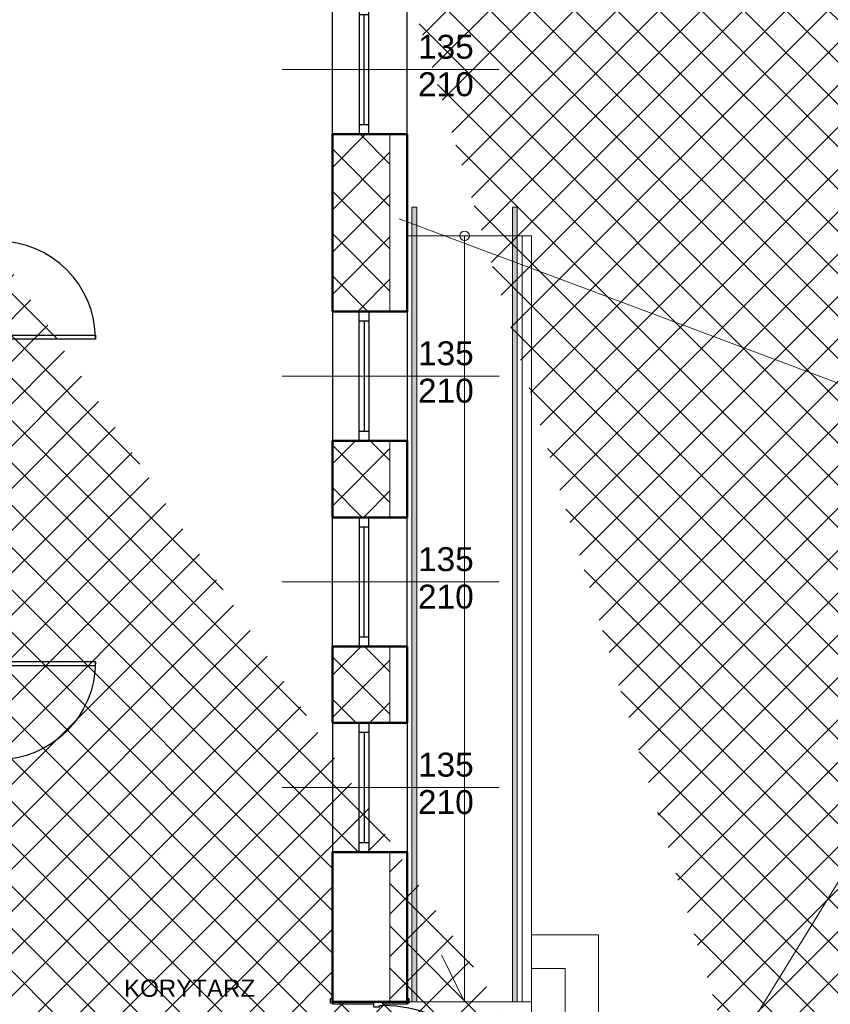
# Model space of a CAD drawing. Header units: millimetres. Extents: x 1385 to 11131, y 1971 to 6171.
# Tile 10 of 28: x 2868 to 3714, y 4043 to 5072. Entities that reach past the tile are written whole.
import ezdxf

# ---------------------------------------------------------------- set-up
doc = ezdxf.new("R2010")
doc.units = ezdxf.units.MM
for name, color, linetype in [('2D - Ogólne', 7, 'Continuous'), ('Drzwi Archicad', 7, 'Continuous'), ('Konstrukcja - Ściany zew', 7, 'Continuous'), ('Okna Archicada', 7, 'Continuous'), ('Opisy - Teksty', 7, 'Continuous')]:
    doc.layers.add(name, color=color, linetype=linetype)
for name, color, linetype, lineweight in [('A_cienkie', 130, 'Continuous', 9), ('A_opisy', 81, 'Continuous', 13), ('A_ściany istniejące hatch', 82, 'Continuous', 9)]:
    doc.layers.add(name, color=color, linetype=linetype, lineweight=lineweight)
doc.styles.get("Standard").update_dxf_attribs({"font": 'arial.ttf'})
doc.styles.add('STYL_AUTOMATYCZNY_1', font='arial.ttf')

# ---------------------------------------------------------------- blocks, each defined once
blk = doc.blocks.new('Okno 27_2')
at = {"layer": 'Okna Archicada', "color": 7, "linetype": 'Continuous', "lineweight": 25}
for p, q in [((-675, 400), (675, 400)), ((-675, 0), (-575.0000000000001, 0)), ((-575.0000000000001, 0), (-575.0000000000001, -100)), ((-575.0000000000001, 0), (575.0000000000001, 0)), ((575.0000000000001, -100), (575.0000000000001, 0)), ((575.0000000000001, 0), (675, 0)), ((-575.0000000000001, -100), (-675, -100)), ((-575.0000000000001, -50), (575.0000000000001, -50)), ((575.0000000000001, -100), (-575.0000000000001, -100)), ((675, -100), (575.0000000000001, -100)), ((-675, -380), (675, -380))]:
    blk.add_line(p, q, dxfattribs=at)
at = {"layer": 'Okna Archicada', "color": 7, "linetype": 'Continuous', "lineweight": 50}
for p, q in [((-675, 400), (-675, 0)), ((675, 400), (675, 0)), ((-675, 0), (-675, -100)), ((-675, 0), (-675, -100)), ((675, 0), (675, -100)), ((675, 0), (675, -100)), ((-675, -100), (-675, -380)), ((675, -100), (675, -380))]:
    blk.add_line(p, q, dxfattribs=at)
blk = doc.blocks.new('Okno 27_3')
at = {"layer": 'Okna Archicada', "color": 7, "linetype": 'Continuous', "lineweight": 25}
for p, q in [((-675, 430.0000000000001), (675, 430.0000000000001)), ((-675, 0), (-575.0000000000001, 0)), ((-575.0000000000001, 0), (-575.0000000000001, -100)), ((-575.0000000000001, 0), (575.0000000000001, 0)), ((575.0000000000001, -100), (575.0000000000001, 0)), ((575.0000000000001, 0), (675, 0)), ((-575.0000000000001, -100), (-675, -100)), ((-575.0000000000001, -50), (575.0000000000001, -50)), ((575.0000000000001, -100), (-575.0000000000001, -100)), ((675, -100), (575.0000000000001, -100)), ((-675, -350), (675, -350))]:
    blk.add_line(p, q, dxfattribs=at)
at = {"layer": 'Okna Archicada', "color": 7, "linetype": 'Continuous', "lineweight": 50}
for p, q in [((-675, 0), (-675, 430.0000000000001)), ((675, 0), (675, 430.0000000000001)), ((-675, -100), (-675, 0)), ((-675, -100), (-675, 0)), ((675, -100), (675, 0)), ((675, -100), (675, 0)), ((-675, -350), (-675, -100)), ((675, -350), (675, -100))]:
    blk.add_line(p, q, dxfattribs=at)
blk = doc.blocks.new('Drzwi metalowe 27_2')
at = {"layer": 'Drzwi Archicad', "color": 7, "linetype": 'Continuous', "lineweight": 25}
for p, q in [((622, 0), (621.9999999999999, 1324)), ((621.9999999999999, 1324), (661.9999999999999, 1324)), ((661.9999999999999, 1324), (661.9999999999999, 0)), ((-737, 250), (-737, 269)), ((-737, 269), (-687, 269)), ((-687, 250), (-737, 250)), ((-700, 0), (-700, 250)), ((-700, 250), (-674.9999999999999, 250)), ((-687, 269), (-687, 250)), ((-674.9999999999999, 250), (-674.9999999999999, 0)), ((674.9999999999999, 0), (674.9999999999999, 250)), ((674.9999999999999, 250), (700, 250)), ((687, 269), (737, 269)), ((687, 250), (687, 269)), ((737, 250), (687, 250)), ((700, 250), (700, 0)), ((737, 269), (737, 250)), ((-674.9999999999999, 0), (-700, 0)), ((-661.9999999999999, 0), (-700, 0)), ((-700, 0), (-700, -100)), ((-661.9999999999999, -40), (-661.9999999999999, 0)), ((661.9999999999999, 0), (622, 0)), ((700, 0), (661.9999999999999, 0)), ((661.9999999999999, 0), (661.9999999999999, -40)), ((700, 0), (674.9999999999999, 0)), ((700, -100), (700, 0)), ((-700, -530), (-700, -100)), ((-700, -100), (-674.9999999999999, -100)), ((-700, -100), (-649.9999999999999, -100)), ((-674.9999999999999, -100), (-674.9999999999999, -530)), ((-649.9999999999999, -40), (-661.9999999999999, -40)), ((-649.9999999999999, -100), (-649.9999999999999, -40)), ((661.9999999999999, -40), (649.9999999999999, -40)), ((649.9999999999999, -40), (649.9999999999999, -100)), ((649.9999999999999, -100), (700, -100)), ((674.9999999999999, -530), (674.9999999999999, -100)), ((674.9999999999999, -100), (700, -100)), ((700, -100), (700, -530)), ((-737, -549), (-737, -530)), ((-737, -530), (-687, -530)), ((-687, -549), (-737, -549)), ((-674.9999999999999, -530), (-700, -530)), ((-687, -530), (-687, -549)), ((700, -530), (674.9999999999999, -530)), ((687, -530), (737, -530)), ((687, -549), (687, -530)), ((737, -549), (687, -549)), ((737, -530), (737, -549))]:
    blk.add_line(p, q, dxfattribs=at)
at = {"layer": 'Drzwi Archicad', "color": 7, "linetype": 'Continuous', "lineweight": 50}
for p, q in [((-700, 250), (-737, 250)), ((-700, 250), (-737, 250)), ((-700, 250), (-700, 0)), ((-700, 250), (-700, 0)), ((-700, 250), (-700, 0)), ((700, 250), (700, 0)), ((700, 250), (700, 0)), ((700, 250), (700, 0)), ((700, 250), (737, 250)), ((700, 250), (737, 250)), ((-700, 0), (-700, -100)), ((-700, 0), (-700, -100)), ((700, 0), (700, -100)), ((700, 0), (700, -100)), ((-700, -100), (-700, -530)), ((-700, -100), (-700, -530)), ((700, -100), (700, -530)), ((700, -100), (700, -530)), ((-700, -530), (-737, -530)), ((-700, -530), (-737, -530)), ((700, -530), (737, -530)), ((700, -530), (737, -530))]:
    blk.add_line(p, q, dxfattribs=at)
at = {"layer": 'Drzwi Archicad', "color": 7, "linetype": 'Continuous', "lineweight": 25}
blk.add_arc((661.9999999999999, 0), 1324, 90, 180, dxfattribs=at)
blk = doc.blocks.new('Ściana_2_1', base_point=(-7572.261235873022, 24720))
at = {"layer": 'Konstrukcja - Ściany zew', "color": 7, "linetype": 'Continuous', "lineweight": 50}
for p, q in [((-7572.261235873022, 23420), (-7322.261235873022, 23420)), ((-7322.261235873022, 23420), (-7222.261235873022, 23420)), ((-7222.261235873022, 23420), (-6792.261235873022, 23420)), ((-7572.261235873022, 22070), (-7322.261235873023, 22070)), ((-7322.261235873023, 22070), (-7222.261235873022, 22070)), ((-7222.261235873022, 22070), (-6792.261235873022, 22070)), ((-7292.261235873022, 21270), (-7572.261235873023, 21270)), ((-7192.261235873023, 21270), (-7292.261235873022, 21270)), ((-6792.261235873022, 21270), (-7192.261235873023, 21270)), ((-7292.261235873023, 19920), (-7572.261235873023, 19920)), ((-7192.261235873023, 19920), (-7292.261235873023, 19920)), ((-6792.261235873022, 19920), (-7192.261235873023, 19920)), ((-7292.261235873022, 19220), (-7572.261235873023, 19220)), ((-7192.261235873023, 19220), (-7292.261235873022, 19220)), ((-6792.261235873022, 19220), (-7192.261235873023, 19220)), ((-7292.261235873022, 17870), (-7572.261235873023, 17870)), ((-7192.261235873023, 17870), (-7292.261235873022, 17870)), ((-6792.261235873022, 17870), (-7192.261235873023, 17870)), ((-7292.261235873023, 16020), (-7572.261235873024, 16020)), ((-7192.261235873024, 16020), (-7292.261235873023, 16020)), ((-6792.261235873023, 16020), (-7192.261235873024, 16020)), ((-7292.261235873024, 14670), (-7572.261235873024, 14670)), ((-7192.261235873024, 14670), (-7292.261235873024, 14670)), ((-6792.261235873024, 14670), (-7192.261235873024, 14670)), ((-7292.261235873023, 13869.73562378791), (-7572.261235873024, 13869.73562378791)), ((-7192.261235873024, 13869.73562378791), (-7292.261235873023, 13869.73562378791)), ((-6792.261235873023, 13869.73562378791), (-7192.261235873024, 13869.73562378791)), ((-7292.261235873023, 12519.73562378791), (-7572.261235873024, 12519.73562378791)), ((-7192.261235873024, 12519.73562378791), (-7292.261235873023, 12519.73562378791)), ((-6792.261235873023, 12519.73562378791), (-7192.261235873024, 12519.73562378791)), ((-7292.261235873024, 11724.15074424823), (-7572.261235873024, 11724.15074424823)), ((-7192.261235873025, 11724.15074424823), (-7292.261235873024, 11724.15074424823)), ((-6792.261235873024, 11724.15074424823), (-7192.261235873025, 11724.15074424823)), ((-7292.261235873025, 10374.15074424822), (-7572.261235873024, 10374.15074424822)), ((-7192.261235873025, 10374.15074424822), (-7292.261235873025, 10374.15074424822)), ((-6792.261235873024, 10374.15074424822), (-7192.261235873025, 10374.15074424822)), ((-7572.261235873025, 8810.000000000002), (-7572.261235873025, 8847.000000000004)), ((-6792.261235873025, 8810.000000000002), (-6792.261235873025, 8847.000000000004)), ((-7142.261235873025, 8810.000000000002), (-7572.261235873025, 8810.000000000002)), ((-7042.261235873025, 8810.000000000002), (-7142.261235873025, 8810.000000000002)), ((-6792.261235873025, 8810.000000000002), (-7042.261235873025, 8810.000000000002)), ((-6792.261235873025, 8810.000000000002), (-7042.261235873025, 8810.000000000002)), ((-7572.261235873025, 7410.000000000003), (-7572.261235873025, 7373.000000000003)), ((-7142.261235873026, 7410.000000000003), (-7572.261235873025, 7410.000000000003)), ((-7042.261235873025, 7410.000000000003), (-7142.261235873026, 7410.000000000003)), ((-6792.261235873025, 7410.000000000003), (-7042.261235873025, 7410.000000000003)), ((-6792.261235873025, 7410.000000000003), (-7042.261235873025, 7410.000000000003)), ((-6792.261235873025, 7410.000000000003), (-6792.261235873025, 7373.000000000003))]:
    blk.add_line(p, q, dxfattribs=at)
at = {"layer": 'Konstrukcja - Ściany zew', "color": 7, "linetype": 'Continuous', "lineweight": 50, "flags": 128}
for points in [[(-6792.26123587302, 25320), (-7572.261235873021, 25320)], [(-6792.261235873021, 23420), (-6792.261235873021, 25320)], [(-7572.261235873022, 24720), (-7572.261235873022, 23419.9999809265)], [(-7572.261235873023, 22070.00008642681), (-7572.261235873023, 21269.99990761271)], [(-6792.261235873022, 21270), (-6792.261235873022, 22070)], [(-7572.261235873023, 19920.00001311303), (-7572.261235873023, 19220.0001281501)], [(-6792.261235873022, 19220), (-6792.261235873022, 19920)], [(-7572.261235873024, 17869.99996215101), (-7572.261235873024, 16019.99995589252)], [(-6792.261235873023, 16020), (-6792.261235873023, 17870)], [(-7572.261235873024, 14670.00006139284), (-7572.261235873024, 13869.73571364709)], [(-6792.261235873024, 13869.73575268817), (-6792.261235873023, 14670)], [(-7572.261235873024, 12519.735547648), (-7572.261235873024, 11724.15076383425)], [(-6792.261235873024, 11724.15080645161), (-6792.261235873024, 12519.73575268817)], [(-7572.261235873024, 10374.15086933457), (-7572.261235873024, 8810.000109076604)], [(-6792.261235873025, 8810), (-6792.261235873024, 10374.15080645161)], [(-7572.261235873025, 7410.000067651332), (-7572.261235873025, 6499.999999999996)], [(-6792.261235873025, 7279.999999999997), (-6792.261235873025, 7409.999999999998)], [(-7172.261235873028, 6499.999999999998), (-6792.261235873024, 6499.999999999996)]]:
    blk.add_lwpolyline(points, dxfattribs=at)
at = {"layer": 'Drzwi Archicad', "color": 21, "linetype": 'Continuous', "lineweight": 13, "true_color": 0xff9955, "zscale": 1000, "rotation": 270}
blk.add_blockref('Drzwi metalowe 27_2', (-7042.261235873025, 8110.000000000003), dxfattribs=at)
at = {"layer": 'Okna Archicada', "color": 21, "linetype": 'Continuous', "lineweight": 13, "true_color": 0xff9955, "zscale": 1000, "rotation": 270}
for name, p in [('Okno 27_3', (-7222.261235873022, 22745)), ('Okno 27_2', (-7192.261235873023, 20595)), ('Okno 27_2', (-7192.261235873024, 15345)), ('Okno 27_2', (-7192.261235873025, 11049.15074424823))]:
    blk.add_blockref(name, p, dxfattribs=at)
at = {"layer": 'Okna Archicada', "color": 21, "linetype": 'Continuous', "lineweight": 13, "true_color": 0xff9955, "xscale": -1, "zscale": 1000, "rotation": 270}
for p in [(-7192.261235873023, 18545), (-7192.261235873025, 13194.73562378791)]:
    blk.add_blockref('Okno 27_2', p, dxfattribs=at)
blk = doc.blocks.new('Drzwi metalowe 27_3')
at = {"layer": 'Drzwi Archicad', "color": 7, "linetype": 'Continuous', "lineweight": 25}
for p, q in [((472.0000000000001, 0), (472, 1024)), ((472, 1024), (512, 1024)), ((512, 1024), (512, 0)), ((-587.0000000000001, 0), (-587.0000000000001, 19)), ((-587.0000000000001, 19), (-537, 19)), ((-537, 0), (-587.0000000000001, 0)), ((-512, 0), (-550, 0)), ((-550, 0), (-550, -100)), ((-537, 19), (-537, 0)), ((-512, -40), (-512, 0)), ((512, 0), (472.0000000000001, 0)), ((550, 0), (512, 0)), ((512, 0), (512, -40)), ((537, 19), (587.0000000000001, 19)), ((537, 0), (537, 19)), ((587.0000000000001, 0), (537, 0)), ((550, -100), (550, 0)), ((587.0000000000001, 19), (587.0000000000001, 0)), ((-550, -480), (-550, -100)), ((-550, -100), (-525, -100)), ((-550, -100), (-500, -100)), ((-525, -100), (-525, -480)), ((-500, -40), (-512, -40)), ((-500, -100), (-500, -40)), ((512, -40), (500, -40)), ((500, -40), (500, -100)), ((500, -100), (550, -100)), ((525, -480), (525, -100)), ((525, -100), (550, -100)), ((550, -100), (550, -480)), ((-587.0000000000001, -499), (-587.0000000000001, -480)), ((-587.0000000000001, -480), (-537, -480)), ((-537, -499), (-587.0000000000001, -499)), ((-525, -480), (-550, -480)), ((-537, -480), (-537, -499)), ((550, -480), (525, -480)), ((537, -480), (587.0000000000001, -480)), ((537, -499), (537, -480)), ((587.0000000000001, -499), (537, -499)), ((587.0000000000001, -480), (587.0000000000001, -499))]:
    blk.add_line(p, q, dxfattribs=at)
blk.add_arc((512, 0), 1024, 90, 180, dxfattribs=at)
blk = doc.blocks.new('Ściana_6_1', base_point=(-11072.26123587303, -3900.000000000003))
at = {"layer": 'Drzwi Archicad', "color": 21, "linetype": 'Continuous', "lineweight": 13, "true_color": 0xff9955, "zscale": 1000, "rotation": 270}
blk.add_blockref('Drzwi metalowe 27_3', (-11072.26123587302, 16242.65354461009), dxfattribs=at)
at = {"layer": 'Drzwi Archicad', "color": 21, "linetype": 'Continuous', "lineweight": 13, "true_color": 0xff9955, "xscale": -1, "zscale": 1000, "rotation": 270}
blk.add_blockref('Drzwi metalowe 27_3', (-11072.26123587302, 11849.9916988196), dxfattribs=at)

msp = doc.modelspace()

# ---------------------------------------------------------------- hatches: boundary and pattern name
at = {"layer": 'A_cienkie', "lineweight": 13, "true_color": 0x000000}
h = msp.add_hatch(color=18, dxfattribs=at)
h.dxf.hatch_style = 1
h.paths.add_polyline_path([(3282.38185774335, 4045.919504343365), (3282.38185774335, 4875.919504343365), (3277.38185774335, 4875.919504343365), (3277.38185774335, 4045.919504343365)])
h = msp.add_hatch(color=18, dxfattribs=at)
h.dxf.hatch_style = 1
h.paths.add_polyline_path([(3382.381857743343, 4045.919504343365), (3382.38185774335, 4875.919504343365), (3387.38185774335, 4875.919504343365), (3387.381857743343, 4045.919504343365)])
at = {"layer": 'A_ściany istniejące hatch', "lineweight": 13, "true_color": 0x000000}
h = msp.add_hatch(dxfattribs=at)
h.set_pattern_fill('NET', color=18, scale=250, angle=45)
h.set_pattern_definition([(45, (36659.01290618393, -155.4039381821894), (-22.09708691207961, 22.09708691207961), []), (135, (36659.01290618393, -155.4039381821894), (-22.09708691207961, -22.09708691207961), [])])
h.paths.add_polyline_path([(4672.38185774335, 5000.919506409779), (4714.38185774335, 5000.919503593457), (4714.38185774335, 4738.919504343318), (4924.38185774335, 4738.919504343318), (4924.381857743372, 4696.919504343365), (4672.38185774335, 4696.919504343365)], flags=16)
h.paths.add_polyline_path([(5266.383508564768, 4724.919504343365), (5266.383508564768, 4664.919504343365), (5146.38185774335, 4664.919504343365), (5146.38185774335, 4504.919504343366), (5086.38185774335, 4504.919504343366), (5086.38185774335, 4696.919504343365), (5044.38185774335, 4696.919504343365), (5044.38185774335, 4738.919504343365), (5048.38185774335, 4738.919504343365), (5048.38185774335, 5397.919504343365), (4714.38185774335, 5397.919504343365), (4714.38185774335, 5351.919504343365), (4672.38185774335, 5351.919504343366), (4672.38185774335, 5441.919504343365), (5130.38185774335, 5441.919504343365), (5130.381854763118, 5397.919504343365), (5092.38185774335, 5397.919504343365), (5092.38185774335, 4724.919504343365)], flags=17)
h.paths.add_polyline_path([(5870.38185774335, 4724.919504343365), (6012.38185774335, 4724.919504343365), (6012.381857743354, 4786.919504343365), (6056.38185774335, 4786.919504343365), (6056.38185774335, 4501.919506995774), (5996.381857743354, 4501.919506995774), (5996.38185774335, 4664.919504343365), (5870.38185774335, 4664.919504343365)], flags=17)
h.paths.add_polyline_path([(5913.38185774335, 3844.919504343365), (5996.381857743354, 3844.919504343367), (5996.381857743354, 3959.919506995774), (6056.38185774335, 3959.919506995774), (6056.38185774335, 3786.919504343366), (5996.381857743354, 3786.919504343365), (5996.381857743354, 3819.919504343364), (5913.38185774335, 3819.919504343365)], flags=17)
h.paths.add_polyline_path([(5556.38185774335, 4414.919504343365), (5586.38185774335, 4414.919504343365), (5586.38185774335, 4384.919504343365), (5556.38185774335, 4384.919504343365)], flags=17)
h.paths.add_polyline_path([(5556.38185774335, 4120.919504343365), (5586.38185774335, 4120.919504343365), (5586.38185774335, 4150.919504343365), (5556.38185774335, 4150.919504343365)], flags=17)
h.paths.add_polyline_path([(5068.38185774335, 2574.919504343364), (5128.38185774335, 2574.919504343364), (5128.38185774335, 2414.919504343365), (5366.381857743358, 2414.91950434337), (5366.381857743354, 2594.919504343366), (5426.381857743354, 2594.919504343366), (5426.38185774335, 2414.919504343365), (5996.381857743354, 2414.919504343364), (5996.38185774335, 2564.919504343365), (6056.38185774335, 2564.919504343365), (6056.38185774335, 2354.919504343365), (5068.38185774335, 2354.919504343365)])
h.paths.add_polyline_path([(2586.3818618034, 5724.919504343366), (2799.38185774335, 5724.91950669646), (2799.381852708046, 5818.953721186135), (2824.381855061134, 5818.953715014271), (2824.381855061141, 5699.919504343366), (2586.3818618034, 5699.919504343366)], flags=17)
h.paths.add_polyline_path([(3219.38185774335, 5699.265014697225), (3254.38185774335, 5699.265014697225), (3254.38185774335, 5818.953715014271), (3219.38185774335, 5818.953715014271)], flags=17)
h.paths.add_polyline_path([(3509.381857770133, 3874.919504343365), (3579.381846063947, 3874.919504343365), (3579.381846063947, 3814.919504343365), (3509.381857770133, 3814.919504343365)], flags=17)
h.paths.add_polyline_path([(3919.381857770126, 3874.919504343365), (3989.381857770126, 3874.919504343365), (3989.381857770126, 3814.919504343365), (3919.381857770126, 3814.919504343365)], flags=17)
h.paths.add_polyline_path([(4360.381857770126, 3874.919504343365), (4428.38184606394, 3874.919504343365), (4428.38184606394, 3814.919504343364), (4360.381857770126, 3814.919504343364)], flags=17)
h.paths.add_polyline_path([(4563.381857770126, 3874.919504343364), (4644.38184606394, 3874.919504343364), (4644.38184606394, 3814.919504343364), (4563.381857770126, 3814.919504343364)], flags=17)
h.paths.add_polyline_path([(5146.38185774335, 4374.919500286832), (5086.38185774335, 4374.919500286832), (5086.38185774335, 4298.919504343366), (5146.38185774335, 4298.919504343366)], flags=17)
h.paths.add_polyline_path([(4714.38185774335, 5221.919502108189), (4672.38185774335, 5221.919502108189), (4672.38185774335, 5130.919505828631), (4714.38185774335, 5130.919505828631)], flags=16)
h.paths.add_polyline_path([(5260.38185774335, 5441.919504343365), (5394.38185774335, 5441.919504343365), (5394.38185774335, 5397.919504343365), (5260.38185774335, 5397.919504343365)], flags=17)
h.paths.add_polyline_path([(6012.38185774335, 5121.919506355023), (6056.38185774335, 5121.919506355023), (6056.38185774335, 5196.919504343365), (6012.38185774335, 5196.919504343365)], flags=17)
h.paths.add_polyline_path([(6012.38185774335, 4916.919504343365), (6056.38185774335, 4916.919504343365), (6056.38185774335, 4991.919504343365), (6012.38185774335, 4991.919504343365)], flags=17)
h.paths.add_polyline_path([(5996.381857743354, 4295.91950923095), (6056.38185774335, 4295.91950923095), (6056.38185774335, 4371.919506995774), (5996.381857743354, 4371.919506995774)], flags=17)
h.paths.add_polyline_path([(5996.381857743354, 4089.91950923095), (6056.38185774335, 4089.91950923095), (6056.38185774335, 4165.919506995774), (5996.381857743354, 4165.919506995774)], flags=17)
h.paths.add_polyline_path([(5996.38185774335, 3581.919506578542), (6056.38185774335, 3581.919506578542), (6056.38185774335, 3656.919504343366), (5996.38185774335, 3656.919504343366)], flags=17)
h.paths.add_polyline_path([(5996.381857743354, 3376.919506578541), (6056.38185774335, 3376.919506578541), (6056.38185774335, 3451.919504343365), (5996.381857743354, 3451.919504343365)], flags=17)
h.paths.add_polyline_path([(5996.38185774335, 2904.919506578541), (6056.38185774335, 2904.919506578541), (6056.38185774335, 2974.919504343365), (5996.38185774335, 2974.919504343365)], flags=17)
h.paths.add_polyline_path([(6056.38185774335, 2699.919504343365), (5996.38185774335, 2699.919504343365), (5996.38185774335, 2769.919504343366), (6056.38185774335, 2769.919504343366)], flags=17)
h.paths.add_polyline_path([(4771.38185748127, 2814.919504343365), (4841.38185774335, 2814.919504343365), (4841.38185774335, 2754.919504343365), (4771.38185748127, 2754.919504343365)], flags=17)
h.paths.add_polyline_path([(4566.38185774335, 2754.919504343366), (4636.38185774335, 2754.919504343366), (4636.38185774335, 2814.919504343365), (4566.38185774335, 2814.919504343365)], flags=17)
h.paths.add_polyline_path([(4361.38185748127, 2814.919504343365), (4431.38185774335, 2814.919504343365), (4431.38185774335, 2754.919504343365), (4361.38185748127, 2754.919504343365)], flags=17)
h.paths.add_polyline_path([(4104.38185774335, 2754.919504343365), (4226.381846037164, 2754.919504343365), (4226.381846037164, 2814.919504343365), (4104.38185774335, 2814.919504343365)], flags=17)
h.paths.add_polyline_path([(3899.38185748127, 2814.919504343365), (3969.38185774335, 2814.919504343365), (3969.38185774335, 2754.919504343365), (3899.38185748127, 2754.919504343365)], flags=17)
h.paths.add_polyline_path([(3694.381857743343, 2754.919504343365), (3764.38185774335, 2754.919504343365), (3764.38185774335, 2814.919504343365), (3694.381857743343, 2814.919504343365)], flags=17)
h.paths.add_polyline_path([(3489.38185748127, 2814.919504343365), (3559.381857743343, 2814.919504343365), (3559.381857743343, 2754.919504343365), (3489.38185748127, 2754.919504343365)], flags=17)
h.paths.add_polyline_path([(5378.38185774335, 2814.919504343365), (5291.88185774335, 2814.919504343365), (5291.897268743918, 2754.919504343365), (5366.38185774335, 2754.919504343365), (5366.381857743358, 2704.919504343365), (5426.381857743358, 2704.919504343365), (5426.38185774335, 2948.419504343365), (5378.38185774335, 2948.419504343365)], flags=17)
h.paths.add_polyline_path([(5181.88185774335, 2814.919504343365), (5181.897268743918, 2754.919504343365), (5128.38185774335, 2754.919504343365), (5128.38185774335, 2714.919504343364), (5068.38185774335, 2714.919504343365), (5068.38185774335, 2754.919504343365), (4976.38185774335, 2754.919504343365), (4976.38185774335, 2814.919504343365)], flags=17)
h.paths.add_polyline_path([(3194.38185774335, 2708.919504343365), (3254.38185774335, 2708.919504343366), (3254.38185774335, 2754.919504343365), (3354.38185774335, 2754.919504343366), (3354.381846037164, 2814.919504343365), (3194.38185774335, 2814.919504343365)], flags=17)
h.paths.add_polyline_path([(4984.381857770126, 3874.919504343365), (5086.38185774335, 3874.919504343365), (5086.38185774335, 4168.919504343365), (5146.38185774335, 4168.919500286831), (5146.38185774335, 3844.919504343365), (5163.38185774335, 3844.919504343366), (5163.38185774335, 3819.919504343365), (5146.38185774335, 3819.919504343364), (5146.38185774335, 3464.919504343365), (5173.38185774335, 3464.919504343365), (5173.38185774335, 3384.919504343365), (5146.38185774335, 3384.919504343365), (5146.38185774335, 3164.919504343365), (4970.88185774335, 3164.919504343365), (4970.881857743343, 3212.919504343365), (5106.38185774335, 3212.919504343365), (5106.38185774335, 3814.919504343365), (4984.381857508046, 3814.919504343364)], flags=17)
h.paths.add_polyline_path([(4779.381857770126, 3874.919504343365), (4849.381857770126, 3874.919504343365), (4849.381857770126, 3814.919504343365), (4816.38185774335, 3814.919504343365), (4816.381857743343, 3648.919504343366), (4784.38185774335, 3648.919507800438), (4784.38185774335, 3814.919504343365), (4779.381857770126, 3814.919504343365)], flags=17)
h.paths.add_polyline_path([(4537.38185774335, 3212.919504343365), (4784.38185774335, 3212.919504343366), (4784.38185774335, 3362.919509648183), (4816.38185774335, 3362.919506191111), (4816.381857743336, 3212.91950434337), (4860.88185774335, 3212.919504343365), (4860.88185774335, 3164.919504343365), (4537.38185774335, 3164.919504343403)], flags=17)
h.paths.add_polyline_path([(3548.38185774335, 3212.919504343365), (3548.381857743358, 3164.919504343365), (3788.38185774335, 3164.919504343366), (3788.381857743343, 3212.919504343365), (3784.381857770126, 3212.919504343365), (3784.381857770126, 3304.919504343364), (3756.381857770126, 3304.919504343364), (3756.381857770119, 3212.919504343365)], flags=17)
h.paths.add_polyline_path([(3194.38185774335, 3905.919504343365), (3254.38185774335, 3905.919504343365), (3254.38185774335, 3874.919504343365), (3374.381857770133, 3874.919504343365), (3374.381846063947, 3814.919504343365), (3234.38185774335, 3814.919504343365), (3234.38185774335, 3212.919504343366), (3438.38185774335, 3212.919504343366), (3438.38185774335, 3164.919504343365), (3194.38185774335, 3164.919504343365)], flags=17)
h.paths.add_polyline_path([(3254.38185774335, 4202.334578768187), (3194.38185774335, 4202.334578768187), (3194.38185774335, 4045.919515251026), (3254.38185774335, 4045.919515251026)], flags=17)
h.paths.add_polyline_path([(3254.38185774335, 4416.893066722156), (3194.38185774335, 4416.893066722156), (3194.38185774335, 4337.33458072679), (3254.38185774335, 4337.33458072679)], flags=17)
h.paths.add_polyline_path([(3254.38185774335, 4631.919504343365), (3194.38185774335, 4631.919504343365), (3194.38185774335, 4551.893075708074), (3254.38185774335, 4551.893075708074)], flags=17)
h.paths.add_polyline_path([(3254.38185774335, 4951.919504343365), (3194.38185774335, 4951.919504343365), (3194.38185774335, 4766.919504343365), (3254.38185774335, 4766.919504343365)], flags=17)
h.paths.add_polyline_path([(3254.38185774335, 5156.919504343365), (3194.38185774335, 5156.919504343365), (3194.38185774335, 5086.919517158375), (3254.38185774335, 5086.919517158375)], flags=17)
h.paths.add_polyline_path([(3254.38185774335, 5371.919504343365), (3194.38185774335, 5371.919504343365), (3194.38185774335, 5291.919504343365), (3254.38185774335, 5291.919504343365)], flags=17)
h.paths.add_polyline_path([(2204.38185774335, 5097.035849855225), (2144.38185774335, 5097.035849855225), (2144.38185774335, 5167.015833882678), (2204.38185774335, 5167.015833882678), (2204.38185774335, 5168.919504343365), (2664.38185774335, 5168.919504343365), (2664.38185774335, 5158.919504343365), (2633.281857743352, 5158.919504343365), (2633.281857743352, 5082.919504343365), (2618.281857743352, 5082.919504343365), (2618.281857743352, 5158.919504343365), (2362.38185774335, 5158.919504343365), (2362.38185774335, 5143.916349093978), (2355.38185774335, 5143.916349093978), (2355.38185774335, 5158.919504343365), (2204.38185774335, 5158.919504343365)])
h.paths.add_polyline_path([(2204.38185774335, 5041.919504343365), (2204.381857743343, 5048.919504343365), (2355.38185774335, 5048.919504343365), (2355.38185774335, 5053.916349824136), (2362.38185774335, 5053.916349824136), (2362.38185774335, 5031.438436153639), (2355.38185774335, 5031.438435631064), (2355.381857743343, 5041.919504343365)], flags=17)
h.paths.add_polyline_path([(2144.38185774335, 4962.035849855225), (2204.38185774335, 4962.035849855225), (2204.38185774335, 4931.919504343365), (2355.38185774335, 4931.919504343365), (2355.38185774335, 4941.438436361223), (2362.38185774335, 4941.438436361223), (2362.381857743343, 4931.919504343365), (2618.281857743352, 4931.919504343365), (2618.281857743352, 4987.919504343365), (2633.281857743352, 4987.919504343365), (2633.281857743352, 4931.919504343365), (2661.381857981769, 4931.919504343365), (2661.38185774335, 4916.919504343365), (2204.38185774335, 4916.919504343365), (2204.38185774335, 4891.555865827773), (2144.38185774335, 4891.555865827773)])
h.paths.add_polyline_path([(2144.38185774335, 4761.555865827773), (2204.38185774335, 4761.555865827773), (2204.38185774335, 4716.919504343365), (2796.38185774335, 4716.919504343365), (2796.38185774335, 4734.184858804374), (2844.381857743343, 4734.184858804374), (2844.38185774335, 4404.918674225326), (2796.38185774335, 4404.918674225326), (2796.38185774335, 4676.919504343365), (2204.38185774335, 4676.919504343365), (2204.38185774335, 4599.048357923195), (2144.38185774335, 4599.048357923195)])
h.paths.add_polyline_path([(2144.38185774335, 4259.068373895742), (2204.38185774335, 4259.068373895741), (2204.38185774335, 4236.919504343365), (2796.38185774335, 4236.919504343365), (2796.38185774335, 4294.918674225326), (2844.381857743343, 4294.918674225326), (2844.38185774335, 3897.918674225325), (2796.38185774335, 3897.918674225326), (2796.381857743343, 4211.919504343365), (2204.38185774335, 4211.919504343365), (2204.381857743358, 4188.852088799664), (2144.38185774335, 4188.852088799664)])
h.paths.add_polyline_path([(2144.38185774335, 3844.721419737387), (2204.38185774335, 3844.721419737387), (2204.38185774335, 3774.919504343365), (2796.38185774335, 3774.919504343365), (2796.38185774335, 3787.918674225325), (2844.381857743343, 3787.918674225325), (2844.38185774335, 3729.280435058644), (2796.38185774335, 3729.280435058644), (2796.381857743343, 3731.919504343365), (2204.38185774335, 3731.919504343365), (2204.38185774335, 3679.721419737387), (2144.38185774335, 3679.721419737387)])
h.paths.add_polyline_path([(2144.38185774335, 3544.721419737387), (2204.38185774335, 3544.721419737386), (2204.381857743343, 3490.139242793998), (2263.38185774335, 3490.139242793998), (2263.38185774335, 3631.836923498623), (2272.745638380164, 3631.836923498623), (2272.745637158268, 3625.836923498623), (2269.38185774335, 3625.836923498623), (2269.38185774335, 3490.139242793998), (2366.38185774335, 3490.139242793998), (2366.38185774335, 3625.836923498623), (2361.745637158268, 3625.836923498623), (2361.745637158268, 3631.836923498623), (2376.927065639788, 3631.836923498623), (2376.927065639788, 3625.836923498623), (2372.38185774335, 3625.836923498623), (2372.38185774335, 3490.139242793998), (2469.38185774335, 3490.139242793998), (2469.381857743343, 3625.836923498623), (2465.927065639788, 3625.836923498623), (2465.92706454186, 3631.836923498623), (2475.38185774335, 3631.836923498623), (2475.38185774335, 3596.836923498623), (2479.553545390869, 3596.836923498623), (2479.553545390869, 3590.836923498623), (2475.38185774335, 3590.836923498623), (2475.381857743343, 3490.139242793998), (2643.38185774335, 3490.139242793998), (2643.38185774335, 3590.836923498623), (2568.553547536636, 3590.836923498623), (2568.553546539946, 3596.836923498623), (2649.38185774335, 3596.836923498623), (2649.38185774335, 3490.139242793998), (2796.38185774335, 3490.139242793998), (2796.38185774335, 3619.280435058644), (2844.38185774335, 3619.280435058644), (2844.38185774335, 3472.425566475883), (2796.38185774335, 3472.425566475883), (2796.38185774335, 3475.139242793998), (2649.38185774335, 3475.139242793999), (2649.38185774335, 3432.839241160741), (2643.38185774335, 3432.839242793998), (2643.381857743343, 3475.139242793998), (2204.38185774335, 3475.139242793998), (2144.38185774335, 3475.139242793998)])
h.paths.add_polyline_path([(2144.38185774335, 4394.068373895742), (2204.38185774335, 4394.068373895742), (2204.38185774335, 4464.048357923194), (2144.38185774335, 4464.048357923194)])
h.paths.add_polyline_path([(2144.38185774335, 3979.721419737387), (2204.38185774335, 3979.721419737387), (2204.38185774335, 4053.852088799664), (2144.38185774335, 4053.852088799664)], flags=17)
h.paths.add_polyline_path([(2144.38185774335, 3270.159258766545), (2204.38185774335, 3270.159258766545), (2204.38185774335, 3340.139242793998), (2144.38185774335, 3340.139242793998)], flags=17)
h.paths.add_polyline_path([(2144.38185774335, 3065.179274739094), (2144.38185774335, 3135.159258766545), (2204.38185774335, 3135.159258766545), (2204.38185774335, 3125.159258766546), (2251.38185774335, 3125.159258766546), (2251.38185774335, 3296.139258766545), (2262.59257709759, 3296.139258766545), (2262.59257709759, 3290.139258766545), (2257.38185774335, 3290.139258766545), (2257.381857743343, 3125.159258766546), (2356.38185774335, 3125.159258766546), (2356.38185774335, 3290.139258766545), (2351.592579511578, 3290.139258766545), (2351.592579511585, 3296.139258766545), (2366.893717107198, 3296.139258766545), (2366.893717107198, 3290.139258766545), (2362.38185774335, 3290.139258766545), (2362.381857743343, 3125.159258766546), (2459.38185774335, 3125.159258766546), (2459.381857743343, 3290.139258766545), (2455.893718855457, 3290.139258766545), (2455.893715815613, 3296.139258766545), (2469.927064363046, 3296.139258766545), (2469.927065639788, 3290.139258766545), (2465.38185774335, 3290.139258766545), (2465.38185774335, 3125.159258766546), (2562.38185774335, 3125.159258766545), (2562.381857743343, 3290.139258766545), (2558.927065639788, 3290.139258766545), (2558.927065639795, 3296.139258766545), (2562.38185774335, 3296.139258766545), (2562.381857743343, 3340.139242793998), (2643.38185774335, 3340.139242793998), (2643.38185774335, 3343.839241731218), (2649.38185774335, 3343.839241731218), (2649.38185774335, 3329.811708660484), (2643.38185774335, 3329.811708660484), (2643.38185774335, 3334.139242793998), (2568.38185774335, 3334.139242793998), (2568.38185774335, 3125.159258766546), (2643.38185774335, 3125.159258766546), (2643.38185774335, 3240.811704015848), (2649.38185774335, 3240.811706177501), (2649.38185774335, 3125.159258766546), (2796.38185774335, 3125.159258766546), (2796.38185774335, 3362.425566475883), (2844.381857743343, 3362.425566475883), (2844.381857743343, 2928.619504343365), (2796.38185774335, 2928.619504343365), (2796.38185774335, 3110.159258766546), (2649.38185774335, 3110.159258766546), (2649.38185774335, 3012.649750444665), (2643.38185774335, 3012.649750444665), (2643.38185774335, 3110.159258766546), (2568.38185774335, 3110.159258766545), (2568.38185774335, 2917.319504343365), (2643.38185774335, 2917.319504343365), (2643.38185774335, 2923.64975003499), (2649.38185774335, 2923.64975003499), (2649.38185774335, 2907.619505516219), (2643.38185774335, 2907.619504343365), (2643.381857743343, 2911.319504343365), (2562.38185774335, 2911.319504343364), (2562.38185774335, 2984.919504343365), (2558.927065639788, 2984.919504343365), (2558.927065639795, 2990.919504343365), (2562.38185774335, 2990.919504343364), (2562.381857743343, 3110.159258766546), (2465.38185774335, 3110.159258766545), (2465.381857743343, 2990.919504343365), (2469.927064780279, 2990.919504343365), (2469.927065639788, 2984.919504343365), (2455.893717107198, 2984.919504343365), (2455.893718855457, 2990.919504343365), (2459.38185774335, 2990.919504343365), (2459.38185774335, 3110.159258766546), (2362.38185774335, 3110.159258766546), (2362.381857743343, 2990.919504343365), (2366.893717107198, 2990.919504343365), (2366.893717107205, 2984.919504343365), (2351.592578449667, 2984.919504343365), (2351.592579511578, 2990.919504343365), (2356.38185774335, 2990.919504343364), (2356.38185774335, 3110.159258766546), (2257.38185774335, 3110.159258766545), (2257.38185774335, 2990.919504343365), (2262.592578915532, 2990.919504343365), (2262.59257709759, 2984.919504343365), (2251.38185774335, 2984.919504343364), (2251.381857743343, 3110.159258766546), (2204.38185774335, 3110.159258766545), (2204.381857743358, 3065.179274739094)])
h.paths.add_polyline_path([(2264.381857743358, 2673.919504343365), (2204.38185774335, 2673.919504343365), (2204.38185774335, 2754.919504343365), (2144.38185774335, 2754.919504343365), (2144.38185774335, 2930.179274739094), (2204.38185774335, 2930.179274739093), (2204.38185774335, 2814.919504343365), (2643.38185774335, 2814.919504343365), (2643.38185774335, 2818.619504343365), (2649.38185774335, 2818.619505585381), (2649.38185774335, 2814.919504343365), (2796.38185774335, 2814.919504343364), (2796.38185774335, 2818.619504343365), (2844.381857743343, 2818.619504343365), (2844.38185774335, 2763.919505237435), (2819.38185774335, 2763.919504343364), (2819.381857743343, 2774.919504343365), (2649.38185774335, 2774.919504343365), (2649.381857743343, 2770.179274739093), (2643.38185774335, 2770.179274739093), (2643.38185774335, 2774.919504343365), (2459.38185774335, 2774.919504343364), (2459.38185774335, 2734.666338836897), (2434.38185774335, 2734.666339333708), (2434.381857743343, 2774.919504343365), (2264.38185774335, 2774.919504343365)])
h.paths.add_polyline_path([(2264.38185774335, 2424.919504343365), (2264.381857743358, 2463.919504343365), (2204.38185774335, 2463.919504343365), (2204.38185774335, 2364.919504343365), (3254.38185774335, 2364.919504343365), (3254.38185774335, 2568.919504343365), (3194.381857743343, 2568.919504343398), (3194.38185774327, 2424.919504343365)])
edge = h.paths.add_edge_path()
edge.add_line((5524.38185774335, 5441.919504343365), (5524.381854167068, 5397.919504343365))
edge.add_line((5524.381854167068, 5397.919504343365), (5562.38185774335, 5397.919504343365))
edge.add_line((5562.38185774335, 5397.919504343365), (5562.38185774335, 5247.919504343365))
edge.add_line((5562.38185774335, 5247.919504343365), (5589.38185774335, 5247.919504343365))
edge.add_line((5589.38185774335, 5247.919504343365), (5589.38185774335, 5397.919504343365))
edge.add_line((5589.38185774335, 5397.919504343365), (6012.38185774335, 5397.919504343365))
edge.add_line((6012.38185774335, 5397.919504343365), (6012.38185774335, 5326.919502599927))
edge.add_line((6012.38185774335, 5326.919502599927), (6056.38185774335, 5326.919504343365))
edge.add_line((6056.38185774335, 5326.919504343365), (6056.38185774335, 5441.919504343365))
edge.add_line((6056.38185774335, 5441.919504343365), (5524.381857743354, 5441.919547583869))
edge.add_line((2189.38185774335, 5818.953721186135), (2224.38185774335, 5818.953721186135))
edge.add_line((2224.38185774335, 5818.953721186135), (2224.381864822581, 5724.91950669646))
edge.add_line((2224.381864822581, 5724.91950669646), (2406.381857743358, 5724.91950669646))
edge.add_line((2406.381857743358, 5724.91950669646), (2406.381861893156, 5699.919504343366))
edge.add_line((2406.381861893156, 5699.919504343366), (2189.381857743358, 5699.919504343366))
edge.add_line((2189.381857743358, 5699.919504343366), (2189.38185774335, 5818.953715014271))
edge.add_line((3784.381857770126, 3414.919504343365), (3756.381857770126, 3414.919504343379))
edge.add_line((3756.381857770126, 3414.919504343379), (3756.381857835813, 3699.919504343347))
edge.add_line((3756.381857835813, 3699.919504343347), (3784.381857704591, 3699.919504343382))
edge.add_line((3784.381857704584, 3699.919504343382), (3784.381857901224, 3619.938553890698))
edge.add_line((3784.381857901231, 3619.938553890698), (3784.381857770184, 3528.31094759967))
edge.add_line((3784.381857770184, 3528.31094759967), (3784.381857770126, 3424.919504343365))
edge.add_line((3784.381857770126, 3424.919504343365), (3784.381846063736, 3414.919504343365))
edge.add_line((3094.38185774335, 5696.919504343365), (3254.38185774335, 5696.919504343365))
edge.add_line((3254.38185774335, 5696.919504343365), (3254.38185774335, 5506.919504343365))
edge.add_line((3254.38185774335, 5506.919504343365), (3194.38185774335, 5506.919504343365))
edge.add_line((3194.38185774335, 5506.919504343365), (3194.38185774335, 5636.919504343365))
edge.add_line((3194.38185774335, 5636.919504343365), (3094.38185774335, 5636.919504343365))
edge.add_line((3094.38185774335, 5636.919504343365), (3094.381855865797, 5696.919504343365))
edge.add_line((2586.38186355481, 5696.919504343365), (2944.38185774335, 5696.919504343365))
edge.add_line((2944.38185774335, 5696.919504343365), (2944.38185774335, 5636.919504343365))
edge.add_line((2944.38185774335, 5636.919504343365), (2844.38185774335, 5636.919504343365))
edge.add_line((2844.38185774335, 5636.919504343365), (2844.38185774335, 4844.184858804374))
edge.add_line((2844.38185774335, 4844.184858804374), (2796.38185774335, 4844.184858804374))
edge.add_line((2796.38185774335, 4844.184858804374), (2796.38185774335, 4916.919504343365))
edge.add_line((2796.38185774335, 4916.919504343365), (2756.38186108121, 4916.919504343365))
edge.add_line((2756.38186108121, 4916.919504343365), (2756.38185774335, 4931.919504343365))
edge.add_line((2756.38185774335, 4931.919504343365), (2796.38185774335, 4931.919504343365))
edge.add_line((2796.38185774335, 4931.919504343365), (2796.38185774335, 5636.919504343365))
edge.add_line((2796.38185774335, 5636.919504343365), (2586.381862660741, 5636.919504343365))
edge.add_line((2586.381862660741, 5636.919504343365), (2586.38185774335, 5696.919504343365))
edge.add_line((2434.38185774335, 2634.666338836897), (2459.38185774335, 2634.666337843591))
edge.add_line((2459.38185774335, 2634.666337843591), (2459.38185774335, 2599.919504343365))
edge.add_line((2459.38185774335, 2599.919504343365), (2819.38185774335, 2599.919504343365))
edge.add_line((2819.38185774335, 2599.919504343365), (2819.38185774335, 2665.951671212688))
edge.add_line((2819.38185774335, 2665.951671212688), (2844.38185774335, 2665.951671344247))
edge.add_line((2844.38185774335, 2665.951671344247), (2844.381857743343, 2594.919504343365))
edge.add_line((2844.381857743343, 2594.919504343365), (2514.38185774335, 2594.919504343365))
edge.add_line((2514.38185774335, 2594.919504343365), (2514.381857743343, 2574.919504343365))
edge.add_line((2514.381857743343, 2574.919504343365), (2434.38185774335, 2574.919504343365))
edge.add_line((2434.38185774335, 2574.919504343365), (2434.381860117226, 2634.666338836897))
h.paths.add_polyline_path([(4214.38185774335, 3699.919504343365), (4174.38185774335, 3699.919504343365), (4174.38185774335, 3212.919504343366), (3898.38185774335, 3212.919504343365), (3898.38185774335, 3164.919504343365), (4427.38185774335, 3164.919504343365), (4427.38185774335, 3212.919504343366), (4214.38185774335, 3212.919504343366)], flags=17)
h.paths.add_polyline_path([(4174.38185774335, 3799.919504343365), (4214.38185774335, 3799.919504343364), (4214.38185774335, 3814.919504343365), (4225.381857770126, 3814.919504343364), (4225.381857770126, 3874.919504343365), (4124.381857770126, 3874.919504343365), (4124.381857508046, 3814.919504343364), (4174.38185774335, 3814.919504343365)], flags=17)
h.paths.add_polyline_path([(5695.381857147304, 4664.919504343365), (5441.383508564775, 4664.919504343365), (5441.383511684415, 4724.919504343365), (5562.38185774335, 4724.919504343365), (5562.38185774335, 4797.919508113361), (5589.38185774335, 4797.919508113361), (5589.38185774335, 4724.919504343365), (5695.381857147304, 4724.919504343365)], flags=17)
h.paths.add_polyline_path([(5483.878040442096, 3421.919504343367), (5493.878040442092, 3421.919504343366), (5493.878040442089, 3436.919504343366), (5483.878040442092, 3436.919504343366)], flags=17)
h.paths.add_polyline_path([(5573.878040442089, 3593.919504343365), (5588.878040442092, 3593.919504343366), (5588.878040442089, 3819.919504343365), (5629.38185774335, 3819.919504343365), (5629.381861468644, 3844.919504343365), (5273.38185774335, 3844.919504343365), (5273.38185774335, 3819.919504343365), (5334.381857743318, 3819.919504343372), (5334.38185774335, 3593.919504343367), (5352.381857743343, 3593.919504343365), (5352.381857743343, 3603.919504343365), (5344.381857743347, 3603.919504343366), (5344.381857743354, 3819.919504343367), (5483.878040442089, 3819.919504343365), (5483.878040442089, 3603.919504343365), (5437.381856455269, 3603.919504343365), (5437.381856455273, 3593.919504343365), (5498.878041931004, 3593.919504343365), (5498.878041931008, 3603.919504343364), (5493.878040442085, 3603.919504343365), (5493.878040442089, 3819.919504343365), (5578.878040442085, 3819.919504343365), (5578.878040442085, 3603.919504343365), (5573.878040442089, 3603.919504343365)], flags=17)
h.paths.add_polyline_path([(5344.38185774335, 3436.919504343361), (5334.381857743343, 3436.919504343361), (5334.38185774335, 3212.919504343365), (5276.38185774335, 3212.919504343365), (5276.38185774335, 3164.919504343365), (5378.38185774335, 3164.919504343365), (5378.38185774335, 3058.419504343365), (5426.38185774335, 3058.419504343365), (5426.38185774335, 3164.919504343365), (5996.38185774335, 3164.919504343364), (5996.38185774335, 3109.919506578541), (6056.38185774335, 3109.919504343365), (6056.38185774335, 3246.919504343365), (5996.381857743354, 3246.919504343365), (5996.38185774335, 3212.919504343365), (5493.878040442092, 3212.919504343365), (5493.878040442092, 3321.919504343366), (5483.878040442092, 3321.919504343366), (5483.878040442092, 3212.919504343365), (5344.38185774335, 3212.919504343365)], flags=17)
h.paths.add_polyline_path([(2144.38185774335, 5506.99581791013), (2204.38185774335, 5506.99581791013), (2204.38185774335, 5636.919504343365), (2406.381850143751, 5636.919504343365), (2406.381850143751, 5696.919504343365), (2144.38185774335, 5696.919504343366)])
h.paths.add_polyline_path([(2204.38185774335, 5371.995817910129), (2144.38185774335, 5371.99581791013), (2144.38185774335, 5302.015833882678), (2204.38185774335, 5302.015833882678)])

# ---------------------------------------------------------------- linework, layer by layer
at = {"layer": '2D - Ogólne', "color": 18, "linetype": 'Continuous', "lineweight": 13, "true_color": 0x000000}
for p, q in [((3368.428031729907, 5019.49581791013), (3141.93739708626, 5019.49581791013)), ((3254.38185774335, 4766.919504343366), (3254.38185774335, 4951.919504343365)), ((3272.38185774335, 4845.919504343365), (3402.38185774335, 4845.919504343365)), ((3392.38185774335, 4045.919504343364), (3392.38185774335, 4845.919504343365)), ((3402.38185774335, 4045.919504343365), (3402.38185774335, 4845.919504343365)), ((3368.428031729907, 4699.49581791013), (3141.93739708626, 4699.49581791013)), ((3254.38185774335, 4551.893066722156), (3254.38185774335, 4631.919504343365)), ((3368.428031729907, 4484.469380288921), (3141.93739708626, 4484.469380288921)), ((3254.38185774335, 4337.334578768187), (3254.38185774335, 4416.893066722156)), ((3368.428031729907, 4269.910892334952), (3141.93739708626, 4269.910892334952)), ((3254.38185774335, 4045.919504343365), (3254.38185774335, 4202.334578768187)), ((3402.38185774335, 4115.919504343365), (3472.38185774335, 4115.919504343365)), ((3472.38185774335, 4115.919504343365), (3472.38185774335, 3892.919504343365)), ((3402.38185774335, 4080.919504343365), (3437.38185774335, 4080.919504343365)), ((3437.38185774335, 4080.919504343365), (3437.38185774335, 3892.919504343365)), ((3244.38185774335, 4045.919504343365), (3402.38185774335, 4045.919504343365)), ((3402.38185774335, 4045.919504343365), (3402.38185774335, 3892.919504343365))]:
    msp.add_line(p, q, dxfattribs=at)
at = {"layer": 'A_cienkie', "color": 18, "lineweight": 13, "true_color": 0x000000}
for points in [[(3282.38185774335, 4045.919504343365), (3282.38185774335, 4875.919504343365), (3277.38185774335, 4875.919504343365), (3277.38185774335, 4045.919504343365)], [(3382.381857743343, 4045.919504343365), (3382.38185774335, 4875.919504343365), (3387.38185774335, 4875.919504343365), (3387.381857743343, 4045.919504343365)]]:
    msp.add_lwpolyline(points, close=True, dxfattribs=at)
at = {"layer": 'A_opisy', "color": 18, "lineweight": 13, "true_color": 0x000000}
for points in [[(3545.774497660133, 3883.386713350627), (3982.973003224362, 4594.396678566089), (3264.129432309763, 4863.529083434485)], [(3332.38185774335, 4845.919504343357), (3332.38185774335, 4045.919504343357), (3308.146120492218, 4095.011956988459)]]:
    msp.add_lwpolyline(points, dxfattribs=at)
msp.add_circle((3332.38185774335, 4845.919504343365), 5, dxfattribs=at)

# ---------------------------------------------------------------- block references
at = {"layer": 'Konstrukcja - Ściany zew', "color": 18, "lineweight": 13, "true_color": 0x000000, "xscale": 0.1, "yscale": 0.1, "zscale": 0.1}
for name, p in [('Ściana_2_1', (3194.38185774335, 5636.919504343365)), ('Ściana_6_1', (2844.38185774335, 2774.919504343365))]:
    msp.add_blockref(name, p, dxfattribs=at)

# ---------------------------------------------------------------- texts
at = {"layer": 'A_opisy', "color": 18, "lineweight": 13, "true_color": 0x000000, "insert": (2890.509188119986, 4069.232389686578), "char_height": 18, "attachment_point": 1}
msp.add_mtext_dynamic_manual_height_columns('\\pxqc;KORYTARZ', width=309.3096373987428, gutter_width=12.5, heights=[64.09363833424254], dxfattribs=at)
at = {"layer": 'Opisy - Teksty', "color": 18, "linetype": 'Continuous', "lineweight": 13, "true_color": 0x000000, "char_height": 24.99999999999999, "attachment_point": 2, "line_spacing_factor": 0.9382079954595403, "style": 'STYL_AUTOMATYCZNY_1'}
for insert in [(3312.811351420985, 5055.779741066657), (3312.811351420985, 4735.779741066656), (3312.811351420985, 4520.753303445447), (3312.811351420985, 4306.194815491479)]:
    msp.add_mtext('\\A1;{\\pqc;\\fArial|b0|i0|c238|p0;\\W1.000000;135\\P\\pqc;\\fArial|b0|i0|c238|p0;\\W1.000000;210}', dxfattribs=dict(at, insert=insert))

doc.saveas('drawing.dxf')
